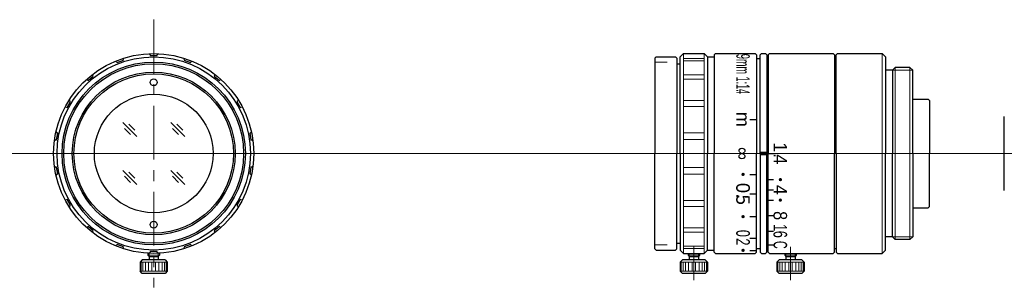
# Model space of a CAD drawing. Header units: millimetres. Extents: x -113 to 32, y 280 to 320.
import ezdxf
from ezdxf.enums import TextEntityAlignment as Align

# ---------------------------------------------------------------- set-up
doc = ezdxf.new("R2010")
doc.units = ezdxf.units.MM
doc.header["$LTSCALE"] = 0.25
doc.linetypes.add('CENTER', pattern=[50.8, 31.75, -6.35, 6.35, -6.35])
doc.layers.add('00_補助線', color=252, linetype='Continuous', lineweight=0, plot=False)
for name, color, linetype, lineweight in [('01_中心線', 1, 'CENTER', 20), ('03_寸法・文字', 50, 'Continuous', 20), ('iris＆image_circle', 7, 'Continuous', 30), ('画層1', 7, 'Continuous', 30)]:
    doc.layers.add(name, color=color, linetype=linetype, lineweight=lineweight)
doc.styles.add('VS Standard', font='txt', dxfattribs={"height": 3})

msp = doc.modelspace()

# ---------------------------------------------------------------- hatches: boundary and pattern name
at = {"layer": '03_寸法・文字'}
h = msp.add_hatch(color=256, dxfattribs=at)
h.dxf.hatch_style = 1
h.paths.add_polyline_path([(-2.5, 300.25), (-3.5, 300.25), (-3.5, 299.75), (-2.5, 299.75)])
h = msp.add_hatch(color=256, dxfattribs=at)
h.dxf.hatch_style = 1
h.paths.add_polyline_path([(-5.75, 296.92, 1), (-6.25, 296.92, 1)])
h = msp.add_hatch(color=256, dxfattribs=at)
h.dxf.hatch_style = 1
h.paths.add_polyline_path([(-0.5, 295.89, 1), (-0.5, 296.39, 1)])
h = msp.add_hatch(color=256, dxfattribs=at)
h.dxf.hatch_style = 1
h.paths.add_polyline_path([(-0.5, 292.87, 1), (-0.5, 293.37, 1)])
h = msp.add_hatch(color=256, dxfattribs=at)
h.dxf.hatch_style = 1
h.paths.add_polyline_path([(-5.75, 290.68, 1), (-6.25, 290.68, 1)])
h = msp.add_hatch(color=256, dxfattribs=at)
h.dxf.hatch_style = 1
h.paths.add_polyline_path([(-5.75, 285.71, 1), (-6.25, 285.71, 1)])

# ---------------------------------------------------------------- linework, layer by layer
at = {"layer": '00_補助線'}
for p, q in [((-19, 313.5), (-17.2, 313.5)), ((-19, 286.5), (-17.2, 286.5))]:
    msp.add_line(p, q, dxfattribs=at)
at = {"layer": '00_補助線', "lineweight": 30}
for p, q in [((-5, 305.04), (-4, 305.04)), ((-2.3, 300), (-1.5, 300)), ((-2.3, 300), (-1.5, 300)), ((-1, 300), (-1, 300)), ((-1, 300), (-1, 300)), ((-5, 296.92), (-4, 296.92)), ((-2.3, 296.14), (-1.5, 296.14)), ((-2.3, 294.64), (-1.5, 294.64)), ((-5, 294.04), (-4, 294.04)), ((-2.3, 293.12), (-1.5, 293.12)), ((-5, 290.68), (-4, 290.68)), ((-2.3, 290.83), (-1.5, 290.83)), ((-5, 287.53), (-4, 287.53)), ((-2.3, 288.56), (-1.5, 288.56)), ((-2.3, 286.53), (-1.5, 286.53)), ((-5, 285.71), (-4, 285.71))]:
    msp.add_line(p, q, dxfattribs=at)
at = {"layer": '00_補助線'}
msp.add_xline((0, 300), (1, 0), dxfattribs=at)
at = {"layer": '01_中心線'}
for p, q in [((-92.84, 319.75), (-92.84, 280.25)), ((-112.59, 300), (-73.09, 300)), ((-13.25, 281.3), (-13.25, 286.25)), ((1, 281.3), (1, 286.25))]:
    msp.add_line(p, q, dxfattribs=at)
at = {"layer": '01_中心線', "lineweight": 9}
for p, q in [((-24, 300), (-7.26, 300)), ((-5, 300), (-4, 300)), ((0.97, 300), (32.5, 300))]:
    msp.add_line(p, q, dxfattribs=at)
at = {"layer": 'iris＆image_circle'}
msp.add_line((32.5, 294.52), (32.5, 305.48), dxfattribs=at)
at = {"layer": '画層1', "lineweight": 9}
for p, q in [((-98.29, 313.5), (-98.52, 313.61)), ((-97.35, 313.84), (-97.24, 314.08)), ((-93.34, 314.55), (-93.52, 314.73)), ((-92.34, 314.55), (-92.16, 314.73)), ((-88.33, 313.84), (-88.44, 314.08)), ((-87.39, 313.5), (-87.16, 313.61)), ((-14.75, 314.75), (-14.75, 300)), ((-14.75, 314.02), (-11.75, 314.02)), ((-14.75, 313.68), (-11.75, 313.68)), ((-11.75, 314.75), (-11.75, 300)), ((14.5, 314.75), (14.5, 300)), ((16.4, 312.7), (16.4, 300)), ((18.6, 312.7), (18.6, 300)), ((-102.58, 310.82), (-102.84, 310.85)), ((-101.81, 311.47), (-101.79, 311.73)), ((-83.87, 311.47), (-83.89, 311.73)), ((-83.1, 310.82), (-82.85, 310.85)), ((-14.75, 311.61), (-11.75, 311.61)), ((-14.75, 310.97), (-11.75, 310.97)), ((-105.19, 307.71), (-105.26, 307.96)), ((-80.49, 307.71), (-80.42, 307.96)), ((-14.75, 307.8), (-11.75, 307.8)), ((-105.69, 306.84), (-105.94, 306.77)), ((-79.99, 306.84), (-79.74, 306.77)), ((-14.75, 306.94), (-11.75, 306.94)), ((-107.26, 302.03), (-107.47, 301.88)), ((-107.08, 303.02), (-107.23, 303.23)), ((-78.6, 303.02), (-78.45, 303.23)), ((-78.42, 302.03), (-78.21, 301.88)), ((-14.75, 303.05), (-11.75, 303.05)), ((-14.75, 302.07), (-11.75, 302.07)), ((-14.75, 285.25), (-14.75, 300)), ((-11.75, 285.25), (-11.75, 300)), ((14.5, 285.25), (14.5, 300)), ((16.4, 287.3), (16.4, 300)), ((18.6, 287.3), (18.6, 300)), ((-107.26, 297.97), (-107.47, 298.12)), ((-78.42, 297.97), (-78.21, 298.12)), ((-14.75, 297.93), (-11.75, 297.93)), ((-107.08, 296.98), (-107.23, 296.77)), ((-78.6, 296.98), (-78.45, 296.77)), ((-14.75, 296.95), (-11.75, 296.95)), ((-105.69, 293.16), (-105.94, 293.23)), ((-79.99, 293.16), (-79.74, 293.23)), ((-105.19, 292.29), (-105.26, 292.04)), ((-80.49, 292.29), (-80.42, 292.04)), ((-14.75, 293.06), (-11.75, 293.06)), ((-14.75, 292.2), (-11.75, 292.2)), ((-102.58, 289.18), (-102.84, 289.15)), ((-83.1, 289.18), (-82.85, 289.15)), ((-14.75, 289.03), (-11.75, 289.03)), ((-101.81, 288.53), (-101.79, 288.27)), ((-83.87, 288.53), (-83.89, 288.27)), ((-14.75, 288.39), (-11.75, 288.39)), ((-98.29, 286.5), (-98.52, 286.39)), ((-97.35, 286.16), (-97.24, 285.92)), ((-88.33, 286.16), (-88.44, 285.92)), ((-87.39, 286.5), (-87.16, 286.39)), ((-14.75, 286.32), (-11.75, 286.32)), ((-14.75, 285.98), (-11.75, 285.98)), ((-93.34, 285.45), (-93.52, 285.27)), ((-92.34, 285.45), (-92.16, 285.27)), ((-94.82, 282.62), (-94.82, 283.98)), ((-94.69, 282.62), (-94.69, 283.98)), ((-94.43, 282.62), (-94.43, 283.98)), ((-94.06, 282.62), (-94.06, 283.98)), ((-93.61, 282.62), (-93.61, 283.98)), ((-93.1, 282.62), (-93.1, 283.98)), ((-92.58, 282.62), (-92.58, 283.98)), ((-92.08, 282.62), (-92.08, 283.98)), ((-91.62, 282.62), (-91.62, 283.98)), ((-91.25, 282.62), (-91.25, 283.98)), ((-90.99, 282.62), (-90.99, 283.98)), ((-90.86, 282.62), (-90.86, 283.98)), ((-15.23, 282.62), (-15.23, 283.98)), ((-15.1, 282.62), (-15.1, 283.98)), ((-14.84, 282.62), (-14.84, 283.98)), ((-14.47, 282.62), (-14.47, 283.98)), ((-14.02, 282.62), (-14.02, 283.98)), ((-13.51, 282.62), (-13.51, 283.98)), ((-12.99, 282.62), (-12.99, 283.98)), ((-12.48, 282.62), (-12.48, 283.98)), ((-12.03, 282.62), (-12.03, 283.98)), ((-11.66, 282.62), (-11.66, 283.98)), ((-11.4, 282.62), (-11.4, 283.98)), ((-11.27, 282.62), (-11.27, 283.98)), ((-0.98, 282.62), (-0.98, 283.98)), ((-0.85, 282.62), (-0.85, 283.98)), ((-0.59, 282.62), (-0.59, 283.98)), ((-0.22, 282.62), (-0.22, 283.98)), ((0.23, 282.62), (0.23, 283.98)), ((0.74, 282.62), (0.74, 283.98)), ((1.26, 282.62), (1.26, 283.98)), ((1.77, 282.62), (1.77, 283.98)), ((2.22, 282.62), (2.22, 283.98)), ((2.59, 282.62), (2.59, 283.98)), ((2.85, 282.62), (2.85, 283.98)), ((2.98, 282.62), (2.98, 283.98))]:
    msp.add_line(p, q, dxfattribs=at)
at = {"layer": '画層1'}
for p, q in [((-98.29, 313.5), (-98.25, 313.41)), ((-98.25, 313.41), (-97.31, 313.75)), ((-97.31, 313.75), (-97.35, 313.84)), ((-93.34, 314.55), (-93.34, 314.45)), ((-93.34, 314.45), (-92.34, 314.45)), ((-92.34, 314.45), (-92.34, 314.55)), ((-88.33, 313.84), (-88.37, 313.75)), ((-88.37, 313.75), (-87.43, 313.41)), ((-87.43, 313.41), (-87.39, 313.5)), ((-19, 314.05), (-18.8, 314.25)), ((-19, 314.05), (-19, 300)), ((-18.8, 314.25), (-15.95, 314.25)), ((-15.95, 314.25), (-15.75, 314.05)), ((-15.75, 314.05), (-15.75, 300)), ((-15.25, 314.25), (-14.75, 314.75)), ((-15.25, 300), (-15.25, 314.25)), ((-14.75, 314.75), (-11.75, 314.75)), ((-11.75, 314.75), (-11.25, 314.25)), ((-11.25, 314.25), (-10.25, 314.25)), ((-11.25, 314.25), (-11.25, 300)), ((-10.05, 314.75), (-10.25, 314.55)), ((-10.25, 314.55), (-10.25, 300)), ((-10.05, 314.75), (-4.2, 314.75)), ((-4.2, 314.75), (-4, 314.55)), ((-4, 314.55), (-4, 300)), ((-4, 314), (-3.5, 314)), ((-3.5, 314.55), (-3.3, 314.75)), ((-3.5, 300), (-3.5, 314.55)), ((-3.3, 314.75), (-2.7, 314.75)), ((-2.7, 314.75), (-2.5, 314.55)), ((-2.5, 314.55), (-2.5, 300)), ((-2.5, 313.5), (-2.3, 313.5)), ((-2.3, 314.55), (-2.1, 314.75)), ((-2.3, 314.55), (-2.3, 300)), ((-2.1, 314.75), (7.3, 314.75)), ((7.3, 314.75), (7.5, 314.55)), ((7.5, 314.55), (7.5, 300)), ((7.5, 314), (7.7, 314)), ((7.7, 314.55), (7.9, 314.75)), ((7.7, 300), (7.7, 314.55)), ((7.9, 314.75), (14.5, 314.75)), ((14.5, 314.75), (15, 314.25)), ((15, 314.25), (15, 300)), ((-15.75, 313.25), (-15.25, 313.25)), ((16, 312.3), (15, 312.3)), ((16, 312.3), (16.4, 312.7)), ((16, 312.3), (16, 300)), ((18.6, 312.7), (16.4, 312.7)), ((19, 312.3), (18.6, 312.7)), ((19, 300), (19, 312.3)), ((-102.58, 310.82), (-102.51, 310.75)), ((-102.51, 310.75), (-101.75, 311.39)), ((-101.75, 311.39), (-101.81, 311.47)), ((-83.87, 311.47), (-83.94, 311.39)), ((-83.94, 311.39), (-83.17, 310.75)), ((-83.17, 310.75), (-83.1, 310.82)), ((-105.6, 306.79), (-105.1, 307.66)), ((-105.1, 307.66), (-105.19, 307.71)), ((-80.49, 307.71), (-80.58, 307.66)), ((-80.58, 307.66), (-80.08, 306.79)), ((19, 308), (21.3, 308)), ((21.3, 308), (21.5, 307.8)), ((21.5, 307.8), (21.5, 300)), ((-105.69, 306.84), (-105.6, 306.79)), ((-80.08, 306.79), (-79.99, 306.84)), ((-95.35, 302.51), (-97.4, 304.56)), ((-96.26, 302.81), (-97.14, 303.71)), ((-95.64, 303.43), (-96.52, 304.33)), ((-88.28, 302.51), (-90.33, 304.56)), ((-89.19, 302.81), (-90.06, 303.71)), ((-88.57, 303.43), (-89.45, 304.33)), ((-107.26, 302.03), (-107.16, 302.02)), ((-107.16, 302.02), (-106.98, 303)), ((-106.98, 303), (-107.08, 303.02)), ((-78.6, 303.02), (-78.7, 303)), ((-78.7, 303), (-78.52, 302.02)), ((-78.52, 302.02), (-78.42, 302.03)), ((-19, 285.95), (-19, 300)), ((-15.75, 285.95), (-15.75, 300)), ((-15.25, 300), (-15.25, 285.75)), ((-11.25, 285.75), (-11.25, 300)), ((-10.25, 285.45), (-10.25, 300)), ((-4, 285.45), (-4, 300)), ((-3.5, 300), (-3.5, 285.45)), ((-2.5, 285.45), (-2.5, 300)), ((-2.3, 285.45), (-2.3, 300)), ((7.5, 285.45), (7.5, 300)), ((7.7, 300), (7.7, 285.45)), ((15, 285.75), (15, 300)), ((16, 287.7), (16, 300)), ((19, 300), (19, 287.7)), ((21.5, 292.2), (21.5, 300)), ((-107.16, 297.98), (-107.26, 297.97)), ((-106.98, 297), (-107.16, 297.98)), ((-95.35, 295.44), (-97.4, 297.49)), ((-88.28, 295.44), (-90.33, 297.49)), ((-78.52, 297.98), (-78.7, 297)), ((-78.42, 297.97), (-78.52, 297.98)), ((-107.08, 296.98), (-106.98, 297)), ((-96.26, 295.74), (-97.14, 296.64)), ((-95.64, 296.36), (-96.52, 297.25)), ((-89.19, 295.74), (-90.06, 296.64)), ((-88.57, 296.36), (-89.45, 297.25)), ((-78.7, 297), (-78.6, 296.98)), ((-105.6, 293.21), (-105.69, 293.16)), ((-105.1, 292.34), (-105.6, 293.21)), ((-80.08, 293.21), (-80.58, 292.34)), ((-79.99, 293.16), (-80.08, 293.21)), ((-105.19, 292.29), (-105.1, 292.34)), ((-80.58, 292.34), (-80.49, 292.29)), ((19, 292), (21.3, 292)), ((21.3, 292), (21.5, 292.2)), ((-102.51, 289.25), (-102.58, 289.18)), ((-101.75, 288.61), (-102.51, 289.25)), ((-83.17, 289.25), (-83.94, 288.61)), ((-83.1, 289.18), (-83.17, 289.25)), ((-101.81, 288.53), (-101.75, 288.61)), ((-83.94, 288.61), (-83.87, 288.53)), ((16, 287.7), (15, 287.7)), ((16, 287.7), (16.4, 287.3)), ((18.6, 287.3), (16.4, 287.3)), ((19, 287.7), (18.6, 287.3)), ((-98.25, 286.59), (-98.29, 286.5)), ((-97.31, 286.25), (-98.25, 286.59)), ((-97.35, 286.16), (-97.31, 286.25)), ((-87.43, 286.59), (-88.37, 286.25)), ((-88.37, 286.25), (-88.33, 286.16)), ((-87.39, 286.5), (-87.43, 286.59)), ((-19, 285.95), (-18.8, 285.75)), ((-15.95, 285.75), (-15.75, 285.95)), ((-15.75, 286.75), (-15.25, 286.75)), ((-4, 286), (-3.5, 286)), ((-2.5, 286.5), (-2.3, 286.5)), ((7.5, 286), (7.7, 286)), ((-92.34, 285.55), (-93.34, 285.55)), ((-93.34, 285.55), (-93.34, 285.45)), ((-92.34, 285.45), (-92.34, 285.55)), ((-18.8, 285.75), (-15.95, 285.75)), ((-15.25, 285.75), (-14.75, 285.25)), ((-14.75, 285.25), (-11.75, 285.25)), ((-11.75, 285.25), (-11.25, 285.75)), ((-11.25, 285.75), (-10.25, 285.75)), ((-10.05, 285.25), (-10.25, 285.45)), ((-10.05, 285.25), (-4.2, 285.25)), ((-4.2, 285.25), (-4, 285.45)), ((-3.5, 285.45), (-3.3, 285.25)), ((-3.3, 285.25), (-2.7, 285.25)), ((-2.7, 285.25), (-2.5, 285.45)), ((-2.3, 285.45), (-2.1, 285.25)), ((-2.1, 285.25), (7.3, 285.25)), ((7.3, 285.25), (7.5, 285.45)), ((7.7, 285.45), (7.9, 285.25)), ((7.9, 285.25), (14.5, 285.25)), ((14.5, 285.25), (15, 285.75))]:
    msp.add_line(p, q, dxfattribs=at)
at = {"layer": '画層1', "lineweight": 20}
for p, q in [((16, 312.3), (19, 312.3)), ((16, 287.7), (19, 287.7))]:
    msp.add_line(p, q, dxfattribs=at)
at = {"layer": '画層1', "ltscale": 0.25}
for p, q in [((-93.69, 285.27), (-93.69, 284.98)), ((-93.69, 284.98), (-93.52, 284.8)), ((-93.52, 284.8), (-92.17, 284.8)), ((-93.52, 284.8), (-93.52, 284.3)), ((-91.99, 284.98), (-92.17, 284.8)), ((-92.17, 284.8), (-92.17, 284.3)), ((-91.99, 285.27), (-91.99, 284.98)), ((-14.1, 285.25), (-14.1, 284.98)), ((-14.1, 284.98), (-13.93, 284.8)), ((-13.93, 284.8), (-12.57, 284.8)), ((-13.93, 284.8), (-13.93, 284.3)), ((-12.4, 284.98), (-12.57, 284.8)), ((-12.57, 284.8), (-12.57, 284.3)), ((-12.4, 285.25), (-12.4, 284.98)), ((0.15, 285.25), (0.15, 284.98)), ((0.15, 284.98), (0.32, 284.8)), ((0.32, 284.8), (1.67, 284.8)), ((0.32, 284.8), (0.32, 284.3)), ((1.85, 284.98), (1.67, 284.8)), ((1.67, 284.8), (1.67, 284.3)), ((1.85, 285.25), (1.85, 284.98)), ((-94.52, 284.3), (-94.84, 283.98)), ((-94.84, 283.98), (-94.84, 282.62)), ((-91.17, 284.3), (-94.52, 284.3)), ((-91.17, 284.3), (-90.84, 283.98)), ((-90.84, 283.98), (-90.84, 282.62)), ((-14.92, 284.3), (-15.25, 283.98)), ((-15.25, 283.98), (-15.25, 282.62)), ((-11.57, 284.3), (-14.92, 284.3)), ((-11.57, 284.3), (-11.25, 283.98)), ((-11.25, 283.98), (-11.25, 282.62)), ((-0.67, 284.3), (-1, 283.98)), ((-1, 283.98), (-1, 282.62)), ((2.67, 284.3), (-0.67, 284.3)), ((2.67, 284.3), (3, 283.98)), ((3, 283.98), (3, 282.62)), ((-94.52, 282.3), (-94.84, 282.62)), ((-91.17, 282.3), (-94.52, 282.3)), ((-90.84, 282.62), (-91.17, 282.3)), ((-14.92, 282.3), (-15.25, 282.62)), ((-11.57, 282.3), (-14.92, 282.3)), ((-11.25, 282.62), (-11.57, 282.3)), ((-0.67, 282.3), (-1, 282.62)), ((2.67, 282.3), (-0.67, 282.3)), ((3, 282.62), (2.67, 282.3))]:
    msp.add_line(p, q, dxfattribs=at)
at = {"layer": '画層1', "lineweight": 9, "ltscale": 0.25}
for p, q in [((-93.69, 284.98), (-91.99, 284.98)), ((-14.1, 284.98), (-12.4, 284.98)), ((0.15, 284.98), (1.85, 284.98)), ((-90.84, 283.98), (-94.84, 283.98)), ((-11.25, 283.98), (-15.25, 283.98)), ((3, 283.98), (-1, 283.98)), ((-94.84, 282.62), (-90.84, 282.62)), ((-15.25, 282.62), (-11.25, 282.62)), ((-1, 282.62), (3, 282.62))]:
    msp.add_line(p, q, dxfattribs=at)
at = {"layer": '画層1', "lineweight": 20, "ltscale": 0.25}
for p, q in [((-93.52, 285.27), (-93.52, 284.8)), ((-92.17, 285.27), (-92.17, 284.8)), ((-13.93, 285.25), (-13.93, 284.8)), ((-12.57, 285.25), (-12.57, 284.8)), ((0.32, 285.25), (0.32, 284.8)), ((1.67, 285.25), (1.67, 284.8))]:
    msp.add_line(p, q, dxfattribs=at)
at = {"layer": '画層1'}
for centre, radius in [((-92.84, 300), 14.75), ((-92.84, 300), 14.25), ((-92.84, 300), 13.5), ((-92.84, 300), 13.25), ((-92.84, 300), 12), ((-92.84, 300), 11.75), ((-92.84, 310.5), 0.5), ((-92.84, 300), 8.75), ((-92.84, 289.5), 0.5)]:
    msp.add_circle(centre, radius, dxfattribs=at)

# ---------------------------------------------------------------- texts
at = {"layer": '03_寸法・文字', "style": 'VS Standard'}
for s, width, p in [('9mm 1:1.', 0.5, (-5, 311.91)), ('4', 0.5, (-5, 309.14)), ('8', 0.9, (0.49, 290.83)), ('1', 0.7, (0.49, 289.06)), ('0', 0.7, (-5, 288.21)), ('.', 0.7, (-5, 287.36)), ('2', 0.7, (-5, 286.95)), ('6', 0.7, (0.49, 288.07)), ('C', 0.6, (0.49, 286.52))]:
    msp.add_text(s, height=2, rotation=270, dxfattribs=dict(at, width=width)).set_placement(p, align=Align.TOP_CENTER)
for s, p in [('m', (-5.01, 305.04)), ('∞', (-5, 300)), ('1', (0.49, 300.93)), ('.', (0.5, 299.69)), ('4', (0.5, 299.14)), ('0', (-5, 294.91)), ('4', (0.49, 294.64)), ('.', (-5, 293.73)), ('5', (-5, 293.17))]:
    msp.add_text(s, height=2, rotation=270, dxfattribs=at).set_placement(p, align=Align.TOP_CENTER)

doc.saveas('drawing.dxf')
